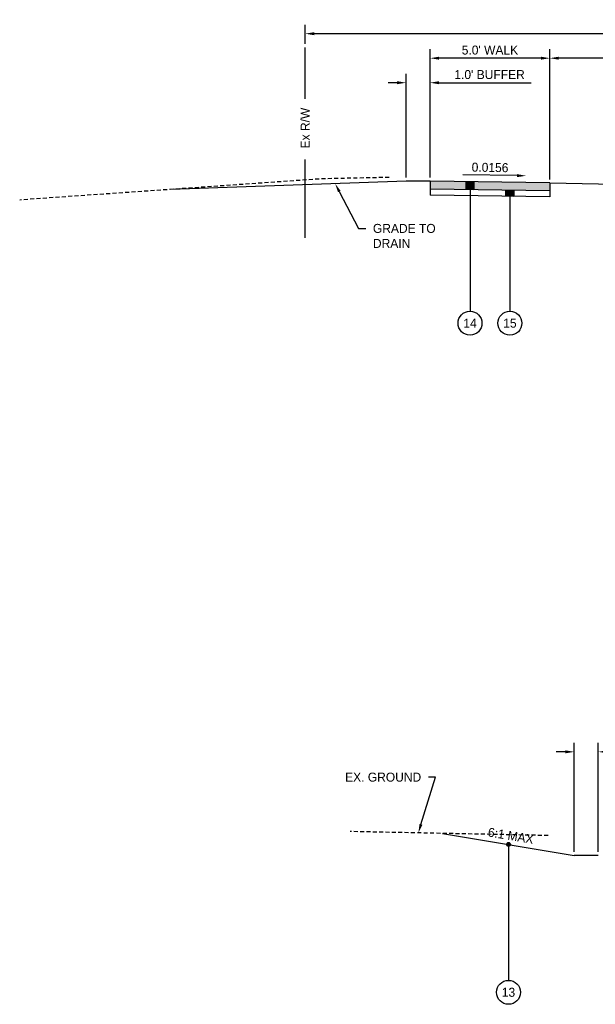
# Model space of a CAD drawing. Header units: feet. Extents: x 904 to 1979, y -2403 to -1843.
# Tile 9 of 34: x 1830 to 1854, y -2229 to -2188. Entities that reach past the tile are written whole.
import ezdxf
from ezdxf import colors
from ezdxf.entities.mleader import LeaderData, LeaderLine
from ezdxf.math import Vec2, Vec3

# ---------------------------------------------------------------- set-up
doc = ezdxf.new("R2010")
doc.units = ezdxf.units.FT
doc.header["$MEASUREMENT"] = 0
doc.linetypes.add('OhDOT_USTN3', pattern=[0.22, 0.165, -0.055])
for name, color, linetype in [('PV_X_EOP', 27, 'OhDOT_USTN3'), ('RD_P_Text', 1, 'Continuous'), ('RW_X_Fee_RW', 50, 'rowex'), ('SC_Shading2', 255, 'Continuous')]:
    doc.layers.add(name, color=color, linetype=linetype)
doc.styles.add('Slanted-Normal', font='font31.shx', dxfattribs={"height": 0.1})
doc.styles.get("Standard").update_dxf_attribs({"font": 'font31.shx'})
doc.styles.add('Straight-Normal', font='font30.shx', dxfattribs={"height": 0.1})
doc.linetypes.add('rowex', pattern='A,0.75,-0.05,["Ex R/W",Straight-Normal,S=1,R=0,X=0,Y=-0.06],-0.7,0.75,-0.3,0.75,-0.3,0.75,-0.3,0.75,-0.3', length=5.7)
doc.dimstyles.new('COEC', dxfattribs={"dimscale": 13.9, "dimtxt": 0.18, "dimasz": 0.18, "dimexe": 0.18, "dimexo": 0.0625, "dimgap": 0.09, "dimtad": 1, "dimzin": 0, "dimdsep": 46, "dimtxsty": 'Standard', "dimcen": 0.09, "dimclrd": 256, "dimclre": 256, "dimclrt": 256, "dimaunit": 1, "dimadec": 4, "dimazin": 0, "dimtfac": 1, "dimtofl": 0, "dimtmove": 0, "dimatfit": 3, "dimfxl": 1, "dimtolj": 1, "dimtzin": 0, "dimlwd": -1, "dimlwe": -1, "dimarcsym": 0})

# ---------------------------------------------------------------- blocks, each defined once
blk = doc.blocks.new('*D1268')
at = {"layer": 'Defpoints', "color": 0, "transparency": 16777216}
for p in [(1842.37, -2188.137), (1842.37, -2188.714), (1882.37, -2188.714)]:
    blk.add_point(p, dxfattribs=at)
at = {"layer": 'RD_P_Text', "transparency": 16777216}
for p, q in [((1842.37, -2188.564), (1842.37, -2187.762)), ((1882.37, -2188.564), (1882.37, -2187.762)), ((1881.995, -2188.137), (1842.745, -2188.137))]:
    blk.add_line(p, q, dxfattribs=at)
for points in [[(1842.745, -2188.074), (1842.745, -2188.199), (1842.37, -2188.137)], [(1881.995, -2188.074), (1881.995, -2188.199), (1882.37, -2188.137)]]:
    blk.add_solid(points, dxfattribs=at)
at = {"layer": 'RD_P_Text', "transparency": 16777216, "insert": (1862.37, -2187.799), "char_height": 0.375, "attachment_point": 5}
blk.add_mtext("\\A1;40.0'", dxfattribs=at)
blk = doc.blocks.new('*D1275')
at = {"layer": 'Defpoints', "color": 0, "transparency": 16777216}
for p in [(1847.58, -2189.159), (1847.58, -2194.286), (1852.58, -2194.364)]:
    blk.add_point(p, dxfattribs=at)
at = {"layer": 'RD_P_Text', "transparency": 16777216}
for p, q in [((1847.58, -2194.136), (1847.58, -2188.784)), ((1852.58, -2194.214), (1852.58, -2188.784)), ((1852.205, -2189.159), (1847.955, -2189.159))]:
    blk.add_line(p, q, dxfattribs=at)
for points in [[(1847.955, -2189.097), (1847.955, -2189.222), (1847.58, -2189.159)], [(1852.205, -2189.097), (1852.205, -2189.222), (1852.58, -2189.159)]]:
    blk.add_solid(points, dxfattribs=at)
at = {"layer": 'RD_P_Text', "transparency": 16777216, "insert": (1850.08, -2188.822), "char_height": 0.375, "attachment_point": 5}
blk.add_mtext("\\A1;5.0' WALK", dxfattribs=at)
blk = doc.blocks.new('*D1276')
at = {"layer": 'Defpoints', "color": 0, "transparency": 16777216}
for p in [(1846.58, -2190.182), (1846.58, -2194.286), (1847.58, -2194.286)]:
    blk.add_point(p, dxfattribs=at)
at = {"layer": 'RD_P_Text', "transparency": 16777216}
for p, q in [((1846.58, -2194.136), (1846.58, -2189.807)), ((1847.58, -2194.136), (1847.58, -2189.807)), ((1846.205, -2190.182), (1845.83, -2190.182)), ((1847.955, -2190.182), (1851.8, -2190.182))]:
    blk.add_line(p, q, dxfattribs=at)
for points in [[(1846.205, -2190.119), (1846.205, -2190.244), (1846.58, -2190.182)], [(1847.955, -2190.119), (1847.955, -2190.244), (1847.58, -2190.182)]]:
    blk.add_solid(points, dxfattribs=at)
at = {"layer": 'RD_P_Text', "transparency": 16777216, "insert": (1850.065, -2189.844), "char_height": 0.375, "attachment_point": 5}
blk.add_mtext("\\A1;1.0' BUFFER", dxfattribs=at)
blk = doc.blocks.new('*D1277')
at = {"layer": 'Defpoints', "color": 0, "transparency": 16777216}
for p in [(1852.58, -2189.159), (1852.58, -2194.364), (1867.48, -2194.662)]:
    blk.add_point(p, dxfattribs=at)
at = {"layer": 'RD_P_Text', "transparency": 16777216}
for p, q in [((1852.58, -2194.214), (1852.58, -2188.784)), ((1867.48, -2194.512), (1867.48, -2188.784)), ((1867.105, -2189.159), (1852.955, -2189.159))]:
    blk.add_line(p, q, dxfattribs=at)
for points in [[(1852.955, -2189.097), (1852.955, -2189.222), (1852.58, -2189.159)], [(1867.105, -2189.097), (1867.105, -2189.222), (1867.48, -2189.159)]]:
    blk.add_solid(points, dxfattribs=at)
at = {"layer": 'RD_P_Text', "transparency": 16777216, "insert": (1860.03, -2188.822), "char_height": 0.375, "attachment_point": 5}
blk.add_mtext('\\A1;1', dxfattribs=at)
blk = doc.blocks.new('*D1287')
at = {"layer": 'Defpoints', "color": 0, "transparency": 16777216}
for p in [(1853.6, -2218.092), (1853.6, -2222.411), (1854.6, -2222.411)]:
    blk.add_point(p, dxfattribs=at)
at = {"layer": 'RD_P_Text', "transparency": 16777216}
for p, q in [((1853.6, -2222.261), (1853.6, -2217.717)), ((1854.6, -2222.261), (1854.6, -2217.717)), ((1853.225, -2218.092), (1852.85, -2218.092)), ((1854.975, -2218.092), (1858.82, -2218.092))]:
    blk.add_line(p, q, dxfattribs=at)
for points in [[(1853.225, -2218.029), (1853.225, -2218.154), (1853.6, -2218.092)], [(1854.975, -2218.029), (1854.975, -2218.154), (1854.6, -2218.092)]]:
    blk.add_solid(points, dxfattribs=at)
at = {"layer": 'RD_P_Text', "transparency": 16777216, "insert": (1857.085, -2217.754), "char_height": 0.375, "attachment_point": 5}
blk.add_mtext("\\A1;1.0' BUFFER", dxfattribs=at)

msp = doc.modelspace()

# ---------------------------------------------------------------- hatches: boundary and pattern name
at = {"layer": 'RD_P_Text'}
h = msp.add_hatch(color=256, dxfattribs=at)
h.dxf.hatch_style = 1
h.paths.add_polyline_path([(1849.082, -2194.309), (1849.414, -2194.314), (1849.414, -2194.647), (1849.082, -2194.642)])
h = msp.add_hatch(color=256, dxfattribs=at)
h.dxf.hatch_style = 1
h.paths.add_polyline_path([(1850.748, -2194.668), (1851.08, -2194.673), (1851.08, -2194.923), (1850.748, -2194.918)])
h = msp.add_hatch(color=256, dxfattribs=at)
h.dxf.hatch_style = 1
edge = h.paths.add_edge_path()
edge.add_arc((1850.854, -2221.953), 0.08, 180, 540, ccw=False)
at = {"layer": 'SC_Shading2'}
h = msp.add_hatch(color=256, dxfattribs=at)
h.dxf.hatch_style = 1
h.paths.add_polyline_path([(1847.58, -2194.286), (1847.58, -2194.619), (1852.58, -2194.697), (1852.58, -2194.364)])

# ---------------------------------------------------------------- linework, layer by layer
at = {"layer": 'PV_X_EOP', "flags": 128}
for points in [[(1845.87, -2194.134), (1843.077, -2194.19), (1830.453, -2195.075)], [(1852.514, -2221.584), (1844.249, -2221.418)]]:
    msp.add_lwpolyline(points, dxfattribs=at)
at = {"layer": 'RD_P_Text', "flags": 128}
for points in [[(1846.58, -2194.286), (1836.765, -2194.632)], [(1847.58, -2194.286), (1846.58, -2194.286)], [(1847.58, -2194.286), (1847.58, -2194.869)], [(1852.58, -2194.364), (1847.58, -2194.286)], [(1849.082, -2194.309), (1849.082, -2194.642)], [(1849.082, -2194.309), (1849.414, -2194.314), (1849.414, -2194.647), (1849.082, -2194.642), (1849.082, -2194.309)], [(1849.248, -2194.312), (1849.248, -2199.714)], [(1849.414, -2194.314), (1849.414, -2194.647)], [(1852.58, -2194.364), (1852.58, -2194.947)], [(1852.58, -2194.364), (1867.48, -2194.662)], [(1852.58, -2194.697), (1847.58, -2194.619)], [(1850.748, -2194.668), (1850.748, -2194.918)], [(1850.748, -2194.668), (1851.08, -2194.673), (1851.08, -2194.923), (1850.748, -2194.918), (1850.748, -2194.668)], [(1850.914, -2194.671), (1850.914, -2199.714)], [(1851.08, -2194.673), (1851.08, -2194.923)], [(1852.58, -2194.947), (1847.58, -2194.869)], [(1848.107, -2221.495), (1853.6, -2222.411)], [(1850.854, -2221.953), (1850.854, -2227.624)], [(1854.6, -2222.411), (1853.6, -2222.411)]]:
    msp.add_lwpolyline(points, dxfattribs=at)
at = {"layer": 'RD_P_Text', "linetype": 'ByBlock', "lineweight": -2}
msp.add_lwpolyline([(1851.212, -2194.058), (1848.948, -2194.023)], dxfattribs=at)
at = {"layer": 'RD_P_Text'}
for centre, radius in [((1849.248, -2200.214), 0.5), ((1850.914, -2200.214), 0.5), ((1850.854, -2221.953), 0.08), ((1850.854, -2228.124), 0.5)]:
    msp.add_circle(centre, radius, dxfattribs=at)
msp.add_solid([(1851.211, -2194.12), (1851.587, -2194.064), (1851.213, -2193.995)], dxfattribs=at)
at = {"layer": 'RW_X_Fee_RW', "linetype": 'Continuous', "ltscale": 0.5, "flags": 128}
for points in [[(1842.37, -2190.85), (1842.37, -2188.714)], [(1842.37, -2196.658), (1842.37, -2193.383)]]:
    msp.add_lwpolyline(points, dxfattribs=at)

# ---------------------------------------------------------------- texts
at = {"layer": 'RD_P_Text', "char_height": 0.375, "attachment_point": 5}
for s, width, insert, rotation in [('0.0156', 2.91398, (1850.085, -2193.718), 359.1063), ('6:1 MAX', 7.77982, (1850.95, -2221.592), 350.5377)]:
    msp.add_mtext_dynamic_manual_height_columns(s, width=width, gutter_width=10, heights=[0], dxfattribs=dict(at, insert=insert, rotation=rotation))
for s, insert in [('14', (1849.248, -2200.214)), ('\\pxt43;15', (1850.914, -2200.214)), ('13', (1850.854, -2228.124))]:
    msp.add_mtext_dynamic_manual_height_columns(s, width=34.83485, gutter_width=10, heights=[0], dxfattribs=dict(at, insert=insert))
at = {"layer": 'RW_X_Fee_RW', "insert": (1842.37, -2192.074), "char_height": 0.375, "attachment_point": 5, "rotation": 90}
msp.add_mtext_dynamic_manual_height_columns('Ex R/W', width=34.83485, gutter_width=10, heights=[0.375], dxfattribs=at)

# ---------------------------------------------------------------- dimensions: what is measured, and where the dimension line sits
at = {"layer": 'RD_P_Text'}
for base, p1, p2, text, picture, middle in [((1842.37, -2188.137), (1882.37, -2188.714), (1842.37, -2188.714), "40.0'", '*D1268', (1862.37, -2187.799)), ((1847.58, -2189.159), (1852.58, -2194.364), (1847.58, -2194.286), "5.0' WALK", '*D1275', (1850.08, -2188.822)), ((1852.58, -2189.159), (1867.48, -2194.662), (1852.58, -2194.364), '1', '*D1277', (1860.03, -2188.822))]:
    dim = msp.add_linear_dim(base=base, p1=p1, p2=p2, text=text, dimstyle='COEC', override={"dimscale": 3, "dimtxt": 0.125, "dimasz": 0.125, "dimexe": 0.125, "dimexo": 0.05, "dimgap": 0.05}, dxfattribs=at)
    dim.commit()
    dim.dimension.update_dxf_attribs({"geometry": picture, "text_midpoint": middle})
for base, p1, p2, picture, middle in [((1846.58, -2190.182), (1847.58, -2194.286), (1846.58, -2194.286), '*D1276', (1850.065, -2190.182)), ((1853.6, -2218.092), (1854.6, -2222.411), (1853.6, -2222.411), '*D1287', (1857.085, -2218.092))]:
    dim = msp.add_linear_dim(base=base, p1=p1, p2=p2, text="1.0' BUFFER", dimstyle='COEC', override={"dimscale": 3, "dimtxt": 0.125, "dimasz": 0.125, "dimexe": 0.125, "dimexo": 0.05, "dimgap": 0.05}, dxfattribs=at)
    dim.commit()
    dim.dimension.update_dxf_attribs({"geometry": picture, "text_midpoint": middle, "dimtype": 160})

# ---------------------------------------------------------------- leaders
ml = msp.add_multileader_mtext('Standard', dxfattribs=at)
ml.set_content('GRADE TO\\PDRAIN', color=256, style='Slanted-Normal')
ml.set_leader_properties()
ml.build(insert=Vec2(0, 0))
ml.multileader.update_dxf_attribs({"dogleg_length": 0.1, "arrow_head_size": 0.375, "scale": 3})
ctx = ml.context
ctx.base_point, ctx.scale, ctx.char_height, ctx.arrow_head_size, ctx.landing_gap_size, ctx.plane_origin = Vec3(1844.896, -2196.26), 3, 0.375, 0.375, 0.3, Vec3(1852.022, -2196.894)
notes = []
notes.append((ctx, [(1, (1, 1, 0), (1844.596, -2196.26), (1, 0), 0.3, [(0, [(1843.619, -2194.39)], 0, [])])]))
ctx.mtext.insert, ctx.mtext.flow_direction = Vec3(1845.196, -2196.072), 5
ml = msp.add_multileader_mtext('Standard', dxfattribs=at)
ml.set_content('EX. GROUND', color=256, style='Slanted-Normal')
ml.set_leader_properties()
ml.build(insert=Vec2(0, 0))
ml.multileader.update_dxf_attribs({"dogleg_length": 0.1, "arrow_head_size": 0.375, "scale": 3})
ctx = ml.context
ctx.base_point, ctx.scale, ctx.char_height, ctx.arrow_head_size, ctx.landing_gap_size, ctx.plane_origin = Vec3(1843.67, -2219.148), 3, 0.375, 0.375, 0.3, Vec3(1849.784, -2219.148)
ctx.text_align_type = 2
notes.append((ctx, [(0, (1, 1, 0), (1847.811, -2219.148), (-1, 0), 0.3, [(0, [(1847.091, -2221.475)], 0, [])])]))
ctx.mtext.insert, ctx.mtext.alignment, ctx.mtext.flow_direction = Vec3(1847.211, -2218.96), 3, 5
for ctx, leaders in notes:
    for number, flags, end, landing, length, lines in leaders:
        leader = LeaderData()
        leader.index, (leader.has_last_leader_line, leader.has_dogleg_vector, leader.attachment_direction) = number, flags
        leader.last_leader_point, leader.dogleg_vector, leader.dogleg_length = Vec3(end), Vec3(landing), length
        for number, points, colour, breaks in lines:
            line = LeaderLine()
            line.index, line.vertices, line.color, line.breaks = number, Vec3.list(points), colors.encode_raw_color(colour), breaks
            leader.lines.append(line)
        ctx.leaders.append(leader)

doc.saveas('drawing.dxf')
